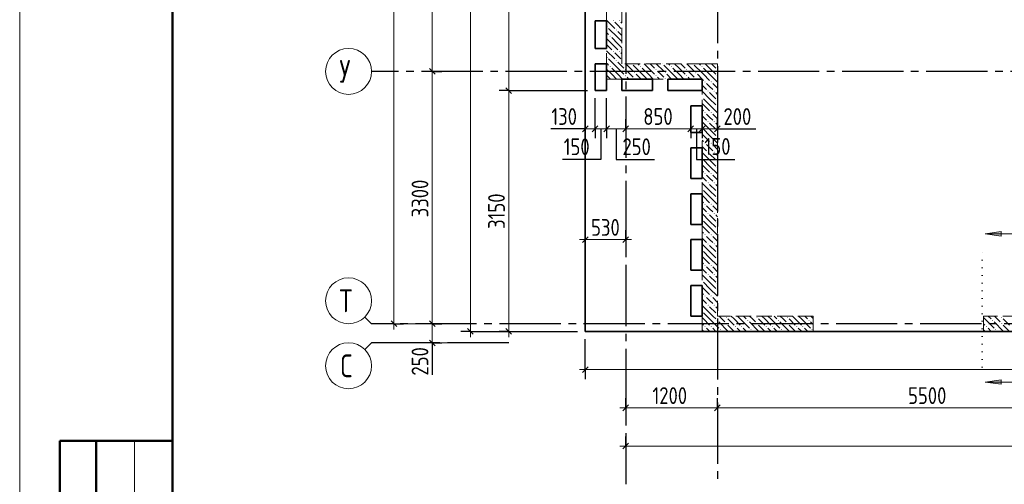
# Model space of a CAD drawing. Header units: millimetres. Extents: x 0 to 31317, y 0 to 42000.
# Tile 2 of 16: x 0 to 12874, y 14930 to 21007. Entities that reach past the tile are written whole.
import ezdxf

# ---------------------------------------------------------------- set-up
doc = ezdxf.new("R2010")
doc.units = ezdxf.units.MM
for name, pattern in [('______2', [270, 200, -70]), ('______5', [1100, 800, -100, 100, -100]), ('______9', [100, 0, -100])]:
    doc.linetypes.add(name, pattern=pattern)
for name, color, linetype, lineweight in [('Standard', 7, 'Continuous', 25), ('ЖБ Пилон', 180, 'Continuous', 25), ('Оси', 40, '______5', 18), ('Размерная выноска', 7, 'Continuous', 13), ('Узлы символ', 7, 'Continuous', 25)]:
    doc.layers.add(name, color=color, linetype=linetype, lineweight=lineweight)
doc.layers.add('ЖБ Перекрытие верхний уровень', color=7, linetype='Continuous', lineweight=25, true_color=0xe0e0ff)
doc.layers.add('ЖБ Стена верхний уровень', color=7, linetype='Continuous', lineweight=25, true_color=0x006e00)
doc.styles.add('GOST 2.304-81', font='txt')
doc.styles.add('ISOCPEUR', font='txt')

msp = doc.modelspace()

# ---------------------------------------------------------------- hatches: boundary and pattern name
at = {"layer": 'ЖБ Пилон', "linetype": 'Continuous', "lineweight": 18, "transparency": 33554687}
for points in [[(12634, 16993), (12641, 17000), (12647, 16993), (12641, 16987)], [(12714, 17073), (12721, 17080), (12727, 17073), (12721, 17067)], [(12834, 17113), (12841, 17120), (12847, 17113), (12841, 17107)], [(12834, 17033), (12841, 17040), (12847, 17033), (12841, 17027)], [(12754, 16953), (12761, 16960), (12767, 16953), (12761, 16947)]]:
    msp.add_hatch(color=7, dxfattribs=at).paths.add_polyline_path(points, flags=16)
at = {"layer": 'ЖБ Стена верхний уровень', "linetype": 'Continuous', "lineweight": 18, "transparency": 33554687}
for points in [[(7754, 20993), (7761, 21000), (7767, 20993), (7761, 20987)], [(7834, 20993), (7841, 21000), (7847, 20993), (7841, 20987)], [(7674, 20913), (7681, 20920), (7687, 20913), (7681, 20907)], [(7794, 20873), (7801, 20880), (7807, 20873), (7801, 20867)], [(7714, 20793), (7721, 20800), (7727, 20793), (7721, 20787)], [(7754, 20593), (7761, 20600), (7767, 20593), (7761, 20587)], [(7834, 20593), (7841, 20600), (7847, 20593), (7841, 20587)], [(7674, 20513), (7681, 20520), (7687, 20513), (7681, 20507)], [(7794, 20473), (7801, 20480), (7807, 20473), (7801, 20467)], [(7714, 20393), (7721, 20400), (7727, 20393), (7721, 20387)], [(7914, 20353), (7921, 20360), (7927, 20353), (7921, 20347)], [(8004, 20430), (8001, 20427), (7998, 20430)], [(8114, 20393), (8121, 20400), (8127, 20393), (8121, 20387)], [(8314, 20353), (8321, 20360), (8327, 20353), (8321, 20347)], [(8404, 20430), (8401, 20427), (8398, 20430)], [(8514, 20393), (8521, 20400), (8527, 20393), (8521, 20387)], [(8714, 20353), (8721, 20360), (8727, 20353), (8721, 20347)], [(8804, 20430), (8801, 20427), (8798, 20430)], [(8914, 20393), (8921, 20400), (8924, 20397), (8924, 20390), (8921, 20387)], [(8924, 20397), (8927, 20393), (8924, 20390)], [(9114, 20353), (9121, 20360), (9124, 20357), (9124, 20350), (9121, 20347)], [(7914, 20273), (7921, 20280), (7927, 20273), (7921, 20267)], [(8034, 20313), (8041, 20320), (8047, 20313), (8041, 20307)], [(8034, 20233), (8041, 20240), (8047, 20233), (8044, 20230), (8038, 20230)], [(8314, 20273), (8321, 20280), (8327, 20273), (8321, 20267)], [(8434, 20313), (8441, 20320), (8447, 20313), (8441, 20307)], [(8434, 20233), (8441, 20240), (8447, 20233), (8444, 20230), (8438, 20230)], [(8714, 20273), (8721, 20280), (8727, 20273), (8721, 20267)], [(8834, 20313), (8841, 20320), (8847, 20313), (8841, 20307)], [(8834, 20233), (8841, 20240), (8847, 20233), (8844, 20230), (8838, 20230)], [(9114, 20273), (9121, 20280), (9124, 20277), (9124, 20270), (9121, 20267)], [(8954, 20193), (8961, 20200), (8967, 20193), (8961, 20187)], [(9034, 20193), (9041, 20200), (9047, 20193), (9041, 20187)], [(8924, 19997), (8927, 19993), (8924, 19990)], [(8994, 20073), (9001, 20080), (9007, 20073), (9001, 20067)], [(9074, 20073), (9081, 20080), (9087, 20073), (9081, 20067)], [(9114, 19953), (9121, 19960), (9124, 19957), (9124, 19950), (9121, 19947)], [(9114, 19873), (9121, 19880), (9124, 19877), (9124, 19870), (9121, 19867)], [(8954, 19793), (8961, 19800), (8967, 19793), (8961, 19787)], [(9034, 19793), (9041, 19800), (9047, 19793), (9041, 19787)], [(8924, 19597), (8927, 19593), (8924, 19590)], [(8994, 19673), (9001, 19680), (9007, 19673), (9001, 19667)], [(9074, 19673), (9081, 19680), (9087, 19673), (9081, 19667)], [(9114, 19553), (9121, 19560), (9124, 19557), (9124, 19550), (9121, 19547)], [(9114, 19473), (9121, 19480), (9124, 19477), (9124, 19470), (9121, 19467)], [(8954, 19393), (8961, 19400), (8967, 19393), (8961, 19387)], [(9034, 19393), (9041, 19400), (9047, 19393), (9041, 19387)], [(8924, 19197), (8927, 19193), (8924, 19190)], [(8994, 19273), (9001, 19280), (9007, 19273), (9001, 19267)], [(9074, 19273), (9081, 19280), (9087, 19273), (9081, 19267)], [(9114, 19153), (9121, 19160), (9124, 19157), (9124, 19150), (9121, 19147)], [(9114, 19073), (9121, 19080), (9124, 19077), (9124, 19070), (9121, 19067)], [(8954, 18993), (8961, 19000), (8967, 18993), (8961, 18987)], [(9034, 18993), (9041, 19000), (9047, 18993), (9041, 18987)], [(8924, 18797), (8927, 18793), (8924, 18790)], [(8994, 18873), (9001, 18880), (9007, 18873), (9001, 18867)], [(9074, 18873), (9081, 18880), (9087, 18873), (9081, 18867)], [(9114, 18753), (9121, 18760), (9124, 18757), (9124, 18750), (9121, 18747)], [(9114, 18673), (9121, 18680), (9124, 18677), (9124, 18670), (9121, 18667)], [(8954, 18593), (8961, 18600), (8967, 18593), (8961, 18587)], [(9034, 18593), (9041, 18600), (9047, 18593), (9041, 18587)], [(8994, 18473), (9001, 18480), (9007, 18473), (9001, 18467)], [(9074, 18473), (9081, 18480), (9087, 18473), (9081, 18467)], [(8924, 18397), (8927, 18393), (8924, 18390)], [(9114, 18353), (9121, 18360), (9124, 18357), (9124, 18350), (9121, 18347)], [(8954, 18193), (8961, 18200), (8967, 18193), (8961, 18187)], [(9034, 18193), (9041, 18200), (9047, 18193), (9041, 18187)], [(9114, 18273), (9121, 18280), (9124, 18277), (9124, 18270), (9121, 18267)], [(8994, 18073), (9001, 18080), (9007, 18073), (9001, 18067)], [(9074, 18073), (9081, 18080), (9087, 18073), (9081, 18067)], [(8924, 17997), (8927, 17993), (8924, 17990)], [(9114, 17953), (9121, 17960), (9124, 17957), (9124, 17950), (9121, 17947)], [(8954, 17793), (8961, 17800), (8967, 17793), (8961, 17787)], [(9034, 17793), (9041, 17800), (9047, 17793), (9041, 17787)], [(9114, 17873), (9121, 17880), (9124, 17877), (9124, 17870), (9121, 17867)], [(8994, 17673), (9001, 17680), (9007, 17673), (9001, 17667)], [(9074, 17673), (9081, 17680), (9087, 17673), (9081, 17667)], [(8924, 17597), (8927, 17593), (8924, 17590)], [(9114, 17553), (9121, 17560), (9124, 17557), (9124, 17550), (9121, 17547)], [(8954, 17393), (8961, 17400), (8967, 17393), (8961, 17387)], [(9034, 17393), (9041, 17400), (9047, 17393), (9041, 17387)], [(9114, 17473), (9121, 17480), (9124, 17477), (9124, 17470), (9121, 17467)], [(8994, 17273), (9001, 17280), (9007, 17273), (9001, 17267)], [(9074, 17273), (9081, 17280), (9087, 17273), (9081, 17267)], [(8924, 17197), (8927, 17193), (8924, 17190)], [(9114, 17153), (9121, 17160), (9124, 17157), (9124, 17150), (9121, 17147)], [(8954, 16993), (8961, 17000), (8967, 16993), (8961, 16987)], [(9034, 16993), (9041, 17000), (9047, 16993), (9041, 16987)], [(9114, 17073), (9121, 17080), (9127, 17073), (9121, 17067)], [(9234, 17113), (9241, 17120), (9247, 17113), (9241, 17107)], [(9234, 17033), (9241, 17040), (9247, 17033), (9241, 17027)], [(9354, 16993), (9361, 17000), (9367, 16993), (9361, 16987)], [(9434, 16993), (9441, 17000), (9447, 16993), (9441, 16987)], [(9514, 17073), (9521, 17080), (9527, 17073), (9521, 17067)], [(9634, 17113), (9641, 17120), (9647, 17113), (9641, 17107)], [(9634, 17033), (9641, 17040), (9647, 17033), (9641, 17027)], [(9754, 16993), (9761, 17000), (9767, 16993), (9761, 16987)], [(9834, 16993), (9841, 17000), (9847, 16993), (9841, 16987)], [(9914, 17073), (9921, 17080), (9927, 17073), (9921, 17067)], [(10034, 17113), (10041, 17120), (10047, 17113), (10041, 17107)], [(10034, 17033), (10041, 17040), (10047, 17033), (10041, 17027)], [(10154, 16993), (10161, 17000), (10167, 16993), (10161, 16987)], [(10234, 16993), (10241, 17000), (10247, 16993), (10241, 16987)], [(10314, 17073), (10321, 17080), (10327, 17073), (10321, 17067)], [(9154, 16953), (9161, 16960), (9167, 16953), (9161, 16947)], [(9554, 16953), (9561, 16960), (9567, 16953), (9561, 16947)], [(9954, 16953), (9961, 16960), (9967, 16953), (9961, 16947)], [(10354, 16953), (10361, 16960), (10367, 16953), (10361, 16947)]]:
    msp.add_hatch(color=7, dxfattribs=at).paths.add_polyline_path(points, flags=16)
at = {"layer": 'Узлы символ', "linetype": 'Continuous', "lineweight": 13, "transparency": 33554687}
for points in [[(12835, 18175), (12625, 18205), (12835, 18235)], [(12835, 16238), (12625, 16268), (12835, 16298)]]:
    msp.add_hatch(color=7, dxfattribs=at).paths.add_polyline_path(points, flags=16)

# ---------------------------------------------------------------- linework, layer by layer
at = {"layer": 'Standard', "color": 7, "linetype": 'Continuous', "lineweight": 13, "transparency": 33554687}
for p, q in [((6394, 24350), (6394, 20080)), ((5394, 23630), (5394, 20330)), ((5394, 20330), (5394, 17030)), ((6394, 20080), (6394, 16930)), ((7394, 19580), (7319, 19580)), ((7524, 19580), (7394, 19580)), ((7674, 19580), (7524, 19580)), ((7924, 19580), (7674, 19580)), ((8774, 19580), (7924, 19580)), ((9124, 19580), (9199, 19580)), ((7394, 18130), (7319, 18130)), ((7394, 18130), (7924, 18130)), ((7924, 18130), (7999, 18130)), ((4600, 17030), (4512, 17118)), ((4600, 17030), (5802, 17030)), ((4894, 17030), (4894, 16955)), ((5394, 17030), (5394, 16780)), ((5894, 16930), (5894, 16855)), ((6394, 16930), (6394, 16855)), ((4600, 16780), (4512, 16692)), ((4600, 16780), (5802, 16780)), ((5394, 16780), (5394, 16705)), ((7394, 16430), (7319, 16430)), ((7394, 16430), (22354, 16430)), ((7924, 15930), (7849, 15930)), ((7924, 15930), (9124, 15930)), ((9124, 15930), (14624, 15930)), ((1500, 15500), (1500, 9000)), ((7924, 15430), (7849, 15430)), ((7924, 15430), (26374, 15430))]:
    msp.add_line(p, q, dxfattribs=at)
at = {"layer": 'Standard', "color": 7, "linetype": 'Continuous', "lineweight": 25, "transparency": 33554687}
for p, q in [((5357, 20367), (5432, 20292)), ((6357, 20117), (6432, 20042)), ((7431, 19617), (7357, 19542)), ((7561, 19617), (7486, 19542)), ((7712, 19617), (7636, 19542)), ((7961, 19617), (7886, 19542)), ((8812, 19617), (8736, 19542)), ((8961, 19617), (8886, 19542)), ((9161, 19617), (9086, 19542)), ((7357, 18092), (7431, 18168)), ((7886, 18092), (7961, 18168)), ((4857, 17068), (4932, 16992)), ((5357, 17068), (5432, 16992)), ((5931, 16892), (5857, 16968)), ((6357, 16968), (6432, 16892)), ((5357, 16817), (5432, 16742)), ((7357, 16392), (7431, 16468)), ((7886, 15892), (7961, 15968)), ((9086, 15892), (9161, 15968)), ((7886, 15392), (7961, 15468))]:
    msp.add_line(p, q, dxfattribs=at)
at = {"layer": 'Standard', "color": 251, "linetype": 'Continuous', "lineweight": -3, "true_color": 0x656565, "transparency": 33554687}
for p, q in [((5394, 20330), (5269, 20330)), ((5394, 20330), (5519, 20330)), ((5394, 20330), (5394, 20330)), ((6394, 20080), (6269, 20080)), ((6394, 20080), (6519, 20080)), ((6394, 20080), (7424, 20080)), ((7394, 19580), (7394, 19705)), ((7524, 19580), (7524, 19705)), ((7674, 19580), (7674, 19705)), ((7924, 19580), (7924, 19705)), ((8774, 19580), (8774, 19705)), ((8924, 19580), (8924, 19705)), ((9124, 19580), (9124, 19705)), ((7394, 19580), (7394, 19455)), ((7394, 19580), (7394, 19580)), ((7524, 19580), (7524, 19455)), ((7674, 19580), (7674, 19455)), ((7924, 19580), (7924, 19455)), ((7924, 19580), (7924, 19580)), ((8774, 19580), (8774, 19455)), ((8774, 19580), (8774, 19580)), ((8924, 19580), (8924, 19455)), ((8924, 19580), (8924, 19580)), ((9124, 19580), (9124, 19455)), ((9124, 19580), (9124, 19580)), ((7394, 18130), (7394, 18255)), ((7924, 18130), (7924, 18255)), ((7394, 18130), (7394, 18005)), ((7394, 18130), (7394, 18130)), ((7924, 18130), (7924, 18005)), ((7924, 18130), (7924, 18130)), ((4894, 17030), (4769, 17030)), ((4894, 17030), (5019, 17030)), ((4894, 17030), (4894, 17030)), ((5394, 17030), (5269, 17030)), ((5394, 17030), (5519, 17030)), ((5394, 17030), (5394, 17030)), ((5894, 16930), (5769, 16930)), ((5894, 16930), (6019, 16930)), ((5894, 16930), (7294, 16930)), ((6394, 16930), (6269, 16930)), ((6394, 16930), (6519, 16930)), ((6394, 16930), (7294, 16930)), ((5394, 16780), (5269, 16780)), ((5394, 16780), (5519, 16780)), ((5394, 16780), (5394, 16780)), ((7394, 16430), (7394, 16830)), ((7394, 16430), (7394, 16555)), ((7394, 16430), (7394, 16305)), ((7924, 15930), (7924, 16055)), ((9124, 15930), (9124, 16055)), ((7924, 15930), (7924, 15805)), ((7924, 15930), (7924, 15930)), ((9124, 15930), (9124, 15805)), ((9124, 15930), (9124, 15930)), ((7924, 15430), (7924, 15555)), ((7924, 15430), (7924, 15305)), ((7924, 15430), (7924, 15430))]:
    msp.add_line(p, q, dxfattribs=at)
at = {"layer": 'Standard', "color": 7, "linetype": 'Continuous', "lineweight": 50, "transparency": 33554687}
for p, q in [((2000, 15500), (527, 15500)), ((527, 15500), (527, 9000)), ((527, 15500), (527, 9000)), ((1000, 15500), (1000, 9000))]:
    msp.add_line(p, q, dxfattribs=at)
at = {"layer": 'Standard', "color": 7, "linetype": 'Continuous', "lineweight": 13, "transparency": 33554687}
msp.add_lwpolyline([(0, 0), (29700, 0), (29700, 42000), (0, 42000), (0, 0)], close=True, dxfattribs=at)
at = {"layer": 'Standard', "color": 7, "linetype": 'Continuous', "lineweight": 50, "transparency": 33554687}
msp.add_lwpolyline([(2000, 41500), (29200, 41500), (29200, 500), (2000, 500), (2000, 41500)], close=True, dxfattribs=at)
at = {"layer": 'Standard', "color": 7, "linetype": 'Continuous', "lineweight": 13, "transparency": 33554687}
for points in [[(5894, 16930), (5894, 27316), (5894, 27316), (5894, 38500)], [(4894, 38070), (4894, 27143), (4894, 27143), (4894, 17030)], [(8924, 19580), (8885, 19580), (8885, 19580), (8774, 19580)], [(9124, 19580), (9067, 19580), (9067, 19580), (8961, 19580), (8961, 19580), (8924, 19580)]]:
    msp.add_lwpolyline(points, dxfattribs=at)
at = {"layer": 'Standard', "color": 251, "linetype": 'Continuous', "lineweight": -3, "true_color": 0x656565, "transparency": 33554687}
for points in [[(7524, 19580), (7524, 19597), (7524, 19597), (7524, 19980)], [(7674, 19580), (7674, 19597), (7674, 19597), (7674, 19980)]]:
    msp.add_lwpolyline(points, dxfattribs=at)
at = {"layer": 'ЖБ Перекрытие верхний уровень', "color": 7, "linetype": 'Continuous', "lineweight": 35, "transparency": 33554687}
for p, q in [((7394, 38500), (7394, 16930)), ((7524, 20630), (7524, 20990)), ((7524, 20990), (7674, 20990)), ((7674, 20990), (7674, 20630)), ((7674, 20630), (7524, 20630)), ((7524, 20080), (7524, 20430)), ((7524, 20430), (7674, 20430)), ((7674, 20430), (7674, 20080)), ((7874, 20080), (7874, 20230)), ((7874, 20230), (8274, 20230)), ((8274, 20230), (8274, 20080)), ((8474, 20080), (8474, 20230)), ((8474, 20230), (8924, 20230)), ((8924, 20230), (8924, 20080)), ((7674, 20080), (7524, 20080)), ((8274, 20080), (7874, 20080)), ((8924, 20080), (8474, 20080)), ((8774, 19530), (8774, 19880)), ((8774, 19880), (8924, 19880)), ((8924, 19880), (8924, 19530)), ((8924, 19530), (8774, 19530)), ((8774, 18930), (8774, 19330)), ((8774, 19330), (8924, 19330)), ((8924, 19330), (8924, 18930)), ((8924, 18930), (8774, 18930)), ((8774, 18330), (8774, 18730)), ((8774, 18730), (8924, 18730)), ((8924, 18730), (8924, 18330)), ((8924, 18330), (8774, 18330)), ((8774, 17730), (8774, 18130)), ((8774, 18130), (8924, 18130)), ((8924, 18130), (8924, 17730)), ((8924, 17730), (8774, 17730)), ((8774, 17130), (8774, 17530)), ((8774, 17530), (8924, 17530)), ((8924, 17530), (8924, 17130)), ((8924, 17130), (8774, 17130)), ((7394, 16930), (22024, 16930))]:
    msp.add_line(p, q, dxfattribs=at)
at = {"layer": 'ЖБ Пилон', "color": 253, "linetype": '______2', "lineweight": 13, "true_color": 0xa0a0a0, "transparency": 33554687}
for p, q in [((14404, 17130), (12604, 17130)), ((12604, 17130), (12604, 16930)), ((12604, 16930), (14404, 16930))]:
    msp.add_line(p, q, dxfattribs=at)
at = {"layer": 'ЖБ Пилон', "color": 9, "linetype": 'Continuous', "lineweight": 18, "true_color": 0xc7c7c7, "transparency": 33554687}
for p, q in [((12664, 17130), (12701, 17093)), ((12781, 17093), (12744, 17130)), ((12604, 17110), (12621, 17093)), ((12604, 17030), (12621, 17013)), ((12621, 17093), (12741, 16973)), ((12741, 17053), (12861, 16933)), ((12821, 17053), (12781, 17093)), ((12861, 17093), (12941, 17013)), ((12861, 17013), (12944, 16930)), ((12621, 16933), (12604, 16950)), ((12624, 16930), (12621, 16933)), ((12661, 16973), (12704, 16930)), ((12781, 16933), (12784, 16930))]:
    msp.add_line(p, q, dxfattribs=at)
at = {"layer": 'ЖБ Стена верхний уровень', "color": 251, "linetype": '______2', "lineweight": 13, "true_color": 0x656565, "transparency": 33554687}
for p, q in [((7674, 24350), (7674, 20430)), ((7874, 20430), (7874, 24150)), ((7674, 20430), (7674, 20230)), ((8924, 20430), (7874, 20430)), ((9124, 20430), (8924, 20430)), ((9124, 17130), (9124, 20430)), ((7674, 20230), (8924, 20230)), ((8924, 20230), (8924, 17130)), ((8924, 17130), (8924, 16930)), ((10374, 17130), (9124, 17130)), ((10374, 16930), (10374, 17130)), ((8924, 16930), (10374, 16930))]:
    msp.add_line(p, q, dxfattribs=at)
at = {"layer": 'ЖБ Стена верхний уровень', "color": 9, "linetype": 'Continuous', "lineweight": 18, "true_color": 0xc7c7c7, "transparency": 33554687}
for p, q in [((7674, 21000), (7781, 20893)), ((7821, 20773), (7701, 20893)), ((7821, 20933), (7781, 20973)), ((7861, 20893), (7821, 20933)), ((7861, 20973), (7874, 20960)), ((7674, 20840), (7701, 20813)), ((7741, 20693), (7674, 20760)), ((7741, 20773), (7821, 20693)), ((7821, 20853), (7874, 20800)), ((7821, 20773), (7874, 20720)), ((7674, 20680), (7741, 20613)), ((7674, 20600), (7781, 20493)), ((7741, 20693), (7821, 20613)), ((7821, 20693), (7874, 20640)), ((7764, 20430), (7701, 20493)), ((7821, 20533), (7781, 20573)), ((7861, 20493), (7821, 20533)), ((7861, 20573), (7874, 20560)), ((7674, 20440), (7684, 20430)), ((7741, 20293), (7674, 20360)), ((7684, 20430), (7701, 20413)), ((7741, 20373), (7821, 20293)), ((7821, 20373), (7764, 20430)), ((7821, 20453), (7844, 20430)), ((7821, 20373), (7901, 20293)), ((7844, 20430), (7901, 20373)), ((7924, 20430), (8021, 20333)), ((8141, 20293), (8021, 20413)), ((8084, 20430), (8101, 20413)), ((8141, 20373), (8221, 20293)), ((8221, 20373), (8164, 20430)), ((8221, 20373), (8301, 20293)), ((8244, 20430), (8301, 20373)), ((8324, 20430), (8421, 20333)), ((8541, 20293), (8421, 20413)), ((8484, 20430), (8501, 20413)), ((8541, 20373), (8621, 20293)), ((8621, 20373), (8564, 20430)), ((8621, 20373), (8701, 20293)), ((8644, 20430), (8701, 20373)), ((8724, 20430), (8821, 20333)), ((8924, 20310), (8821, 20413)), ((8884, 20430), (8901, 20413)), ((8941, 20373), (9021, 20293)), ((9021, 20373), (8964, 20430)), ((9021, 20373), (9101, 20293)), ((9044, 20430), (9101, 20373)), ((7674, 20280), (7724, 20230)), ((7741, 20293), (7804, 20230)), ((7821, 20293), (7884, 20230)), ((7981, 20293), (7941, 20333)), ((7941, 20253), (7964, 20230)), ((8021, 20253), (7981, 20293)), ((8061, 20293), (8124, 20230)), ((8141, 20293), (8204, 20230)), ((8221, 20293), (8284, 20230)), ((8381, 20293), (8341, 20333)), ((8341, 20253), (8364, 20230)), ((8421, 20253), (8381, 20293)), ((8461, 20293), (8524, 20230)), ((8541, 20293), (8604, 20230)), ((8621, 20293), (8684, 20230)), ((8781, 20293), (8741, 20333)), ((8741, 20253), (8764, 20230)), ((8821, 20253), (8781, 20293)), ((8861, 20293), (8924, 20230)), ((8941, 20293), (8924, 20310)), ((8924, 20230), (8941, 20213)), ((8941, 20293), (9021, 20213)), ((9021, 20293), (9124, 20190)), ((8924, 20150), (8981, 20093)), ((9021, 20133), (8981, 20173)), ((9061, 20093), (9021, 20133)), ((9061, 20173), (9124, 20110)), ((9021, 19973), (8924, 20070)), ((8941, 19973), (9021, 19893)), ((9021, 20053), (9101, 19973)), ((9021, 19973), (9101, 19893)), ((9101, 20053), (9124, 20030)), ((8941, 19893), (8924, 19910)), ((8924, 19830), (8941, 19813)), ((8941, 19893), (9021, 19813)), ((9021, 19893), (9124, 19790)), ((8924, 19750), (8981, 19693)), ((9021, 19733), (8981, 19773)), ((9061, 19693), (9021, 19733)), ((9061, 19773), (9124, 19710)), ((9021, 19573), (8924, 19670)), ((8941, 19573), (9021, 19493)), ((9021, 19653), (9101, 19573)), ((9021, 19573), (9101, 19493)), ((9101, 19653), (9124, 19630)), ((8941, 19493), (8924, 19510)), ((8941, 19493), (9021, 19413)), ((9021, 19493), (9124, 19390)), ((8924, 19430), (8941, 19413)), ((8924, 19350), (8981, 19293)), ((9021, 19333), (8981, 19373)), ((9061, 19293), (9021, 19333)), ((9061, 19373), (9124, 19310)), ((9021, 19173), (8924, 19270)), ((9021, 19253), (9101, 19173)), ((9101, 19253), (9124, 19230)), ((8941, 19093), (8924, 19110)), ((8941, 19173), (9021, 19093)), ((8941, 19093), (9021, 19013)), ((9021, 19173), (9101, 19093)), ((9021, 19093), (9124, 18990)), ((8924, 19030), (8941, 19013)), ((8924, 18950), (8981, 18893)), ((9021, 18933), (8981, 18973)), ((9061, 18893), (9021, 18933)), ((9061, 18973), (9124, 18910)), ((9021, 18773), (8924, 18870)), ((9021, 18853), (9101, 18773)), ((9101, 18853), (9124, 18830)), ((8941, 18693), (8924, 18710)), ((8941, 18773), (9021, 18693)), ((8941, 18693), (9021, 18613)), ((9021, 18773), (9101, 18693)), ((9021, 18693), (9124, 18590)), ((8924, 18630), (8941, 18613)), ((8924, 18550), (8981, 18493)), ((9021, 18533), (8981, 18573)), ((9061, 18573), (9124, 18510)), ((9021, 18373), (8924, 18470)), ((9061, 18493), (9021, 18533)), ((9021, 18453), (9101, 18373)), ((9101, 18453), (9124, 18430)), ((8941, 18293), (8924, 18310)), ((8941, 18373), (9021, 18293)), ((8941, 18293), (9021, 18213)), ((9021, 18373), (9101, 18293)), ((9021, 18293), (9124, 18190)), ((8924, 18230), (8941, 18213)), ((9021, 18133), (8981, 18173)), ((9061, 18173), (9124, 18110)), ((8924, 18150), (8981, 18093)), ((9021, 17973), (8924, 18070)), ((9061, 18093), (9021, 18133)), ((9021, 18053), (9101, 17973)), ((9101, 18053), (9124, 18030)), ((8941, 17893), (8924, 17910)), ((8941, 17973), (9021, 17893)), ((9021, 17973), (9101, 17893)), ((8924, 17830), (8941, 17813)), ((8941, 17893), (9021, 17813)), ((9021, 17733), (8981, 17773)), ((9021, 17893), (9124, 17790)), ((9061, 17773), (9124, 17710)), ((8924, 17750), (8981, 17693)), ((9021, 17573), (8924, 17670)), ((9061, 17693), (9021, 17733)), ((9021, 17653), (9101, 17573)), ((9101, 17653), (9124, 17630)), ((8941, 17493), (8924, 17510)), ((8941, 17573), (9021, 17493)), ((9021, 17573), (9101, 17493)), ((8924, 17430), (8941, 17413)), ((8941, 17493), (9021, 17413)), ((9021, 17493), (9124, 17390)), ((8924, 17350), (8981, 17293)), ((9021, 17173), (8924, 17270)), ((9021, 17333), (8981, 17373)), ((9061, 17293), (9021, 17333)), ((9021, 17253), (9101, 17173)), ((9061, 17373), (9124, 17310)), ((9101, 17253), (9124, 17230)), ((8941, 17173), (8984, 17130)), ((8984, 17130), (9021, 17093)), ((9021, 17173), (9064, 17130)), ((9064, 17130), (9101, 17093)), ((9181, 17093), (9144, 17130)), ((9341, 17093), (9304, 17130)), ((9384, 17130), (9421, 17093)), ((9464, 17130), (9501, 17093)), ((9581, 17093), (9544, 17130)), ((9741, 17093), (9704, 17130)), ((9784, 17130), (9821, 17093)), ((9864, 17130), (9901, 17093)), ((9981, 17093), (9944, 17130)), ((10141, 17093), (10104, 17130)), ((10184, 17130), (10221, 17093)), ((10264, 17130), (10301, 17093)), ((10374, 17100), (10344, 17130)), ((8941, 17093), (8924, 17110)), ((8924, 17030), (8941, 17013)), ((8941, 17093), (9021, 17013)), ((9021, 17093), (9141, 16973)), ((9141, 17053), (9261, 16933)), ((9221, 17053), (9181, 17093)), ((9261, 17093), (9341, 17013)), ((9261, 17013), (9344, 16930)), ((9341, 17093), (9421, 17013)), ((9421, 17093), (9541, 16973)), ((9541, 17053), (9661, 16933)), ((9621, 17053), (9581, 17093)), ((9661, 17093), (9741, 17013)), ((9661, 17013), (9744, 16930)), ((9741, 17093), (9821, 17013)), ((9821, 17093), (9941, 16973)), ((9941, 17053), (10061, 16933)), ((10021, 17053), (9981, 17093)), ((10061, 17093), (10141, 17013)), ((10061, 17013), (10144, 16930)), ((10141, 17093), (10221, 17013)), ((10221, 17093), (10341, 16973)), ((10341, 17053), (10374, 17020)), ((8924, 16950), (8944, 16930)), ((9021, 16933), (8981, 16973)), ((9024, 16930), (9021, 16933)), ((9061, 16973), (9104, 16930)), ((9181, 16933), (9184, 16930)), ((9421, 16933), (9381, 16973)), ((9424, 16930), (9421, 16933)), ((9461, 16973), (9504, 16930)), ((9581, 16933), (9584, 16930)), ((9821, 16933), (9781, 16973)), ((9824, 16930), (9821, 16933)), ((9861, 16973), (9904, 16930)), ((9981, 16933), (9984, 16930)), ((10221, 16933), (10181, 16973)), ((10224, 16930), (10221, 16933)), ((10261, 16973), (10304, 16930))]:
    msp.add_line(p, q, dxfattribs=at)
at = {"layer": 'Оси', "color": 8, "linetype": '______5', "lineweight": -3, "transparency": 33554687}
for p, q in [((9124, 39100), (9124, 14930)), ((7924, 38700), (7924, 14930)), ((22554, 20330), (4600, 20330)), ((23574, 17030), (4600, 17030)), ((6394, 16780), (4600, 16780))]:
    msp.add_line(p, q, dxfattribs=at)
at = {"layer": 'Оси', "color": 7, "linetype": 'Continuous', "lineweight": 13, "transparency": 33554687}
for centre in [(4300, 20330), (4300, 17330), (4300, 16480)]:
    msp.add_circle(centre, 300, dxfattribs=at)
at = {"layer": 'Размерная выноска', "color": 7, "linetype": 'Continuous', "lineweight": 25, "transparency": 33554687}
for p, q in [((7394, 19580), (6944, 19580)), ((9124, 19580), (9624, 19580)), ((5394, 16780), (5394, 16360))]:
    msp.add_line(p, q, dxfattribs=at)
for points in [[(7599, 19580), (7599, 19180), (7099, 19180)], [(7799, 19580), (7799, 19180), (8299, 19180)], [(8849, 19580), (8849, 19180), (9349, 19180)]]:
    msp.add_lwpolyline(points, dxfattribs=at)
at = {"layer": 'Узлы символ', "color": 7, "linetype": 'Continuous', "lineweight": 13, "transparency": 33554687}
for p, q in [((12625, 18205), (12835, 18235)), ((12625, 18205), (13125, 18205)), ((12625, 18205), (12625, 18205)), ((12625, 18205), (12625, 18205)), ((12625, 18205), (12625, 18205)), ((12835, 18175), (12625, 18205)), ((12835, 18235), (12835, 18175)), ((12835, 18205), (12850, 18205)), ((12625, 16268), (12835, 16298)), ((12625, 16268), (13125, 16268)), ((12625, 16268), (12625, 16268)), ((12625, 16268), (12625, 16268)), ((12625, 16268), (12625, 16268)), ((12835, 16238), (12625, 16268)), ((12835, 16298), (12835, 16238)), ((12835, 16268), (12850, 16268))]:
    msp.add_line(p, q, dxfattribs=at)
at = {"layer": 'Узлы символ', "color": 7, "linetype": '______9', "lineweight": 13, "transparency": 33554687}
msp.add_line((12583, 16461), (12583, 17982), dxfattribs=at)

# ---------------------------------------------------------------- texts
at = {"layer": 'Standard', "color": 7, "linetype": 'Continuous', "lineweight": 25, "transparency": 33554687, "char_height": 220, "attachment_point": 7, "style": 'GOST 2.304-81'}
for s, insert, width in [('130', (6952, 19630), 469.51), ('850', (8154, 19630), 516.4), ('200', (9202, 19630), 531.97), ('150', (7113, 19235), 469.51), ('250', (7881, 19235), 516.4), ('150', (8955, 19239), 469.51), ('530', (7471, 18180), 500.82), ('1200', (8274, 15980), 625.73), ('5500', (11616, 15980), 641.48)]:
    msp.add_mtext(s, dxfattribs=dict(at, insert=insert, width=width))
at = {"layer": 'Standard', "color": 7, "linetype": 'Continuous', "lineweight": 25, "transparency": 33554687, "char_height": 220, "attachment_point": 7, "rotation": 90, "style": 'GOST 2.304-81'}
for s, insert, width in [('3300', (5344, 18422), 641.47), ('3150', (6344, 18270), 594.59), ('250', (5344, 16352), 516.4)]:
    msp.add_mtext(s, dxfattribs=dict(at, insert=insert, width=width))
at = {"layer": 'Оси', "color": 7, "linetype": 'Continuous', "lineweight": 25, "transparency": 33554687, "char_height": 300, "attachment_point": 7, "style": 'ISOCPEUR'}
for s, insert, width in [('\\W0.80;У', (4180, 20180), 359.83), ('\\W0.80;Т', (4180, 17180), 359.83), ('\\W0.78;С', (4195, 16330), 326.41)]:
    msp.add_mtext(s, dxfattribs=dict(at, insert=insert, width=width))

doc.saveas('drawing.dxf')
